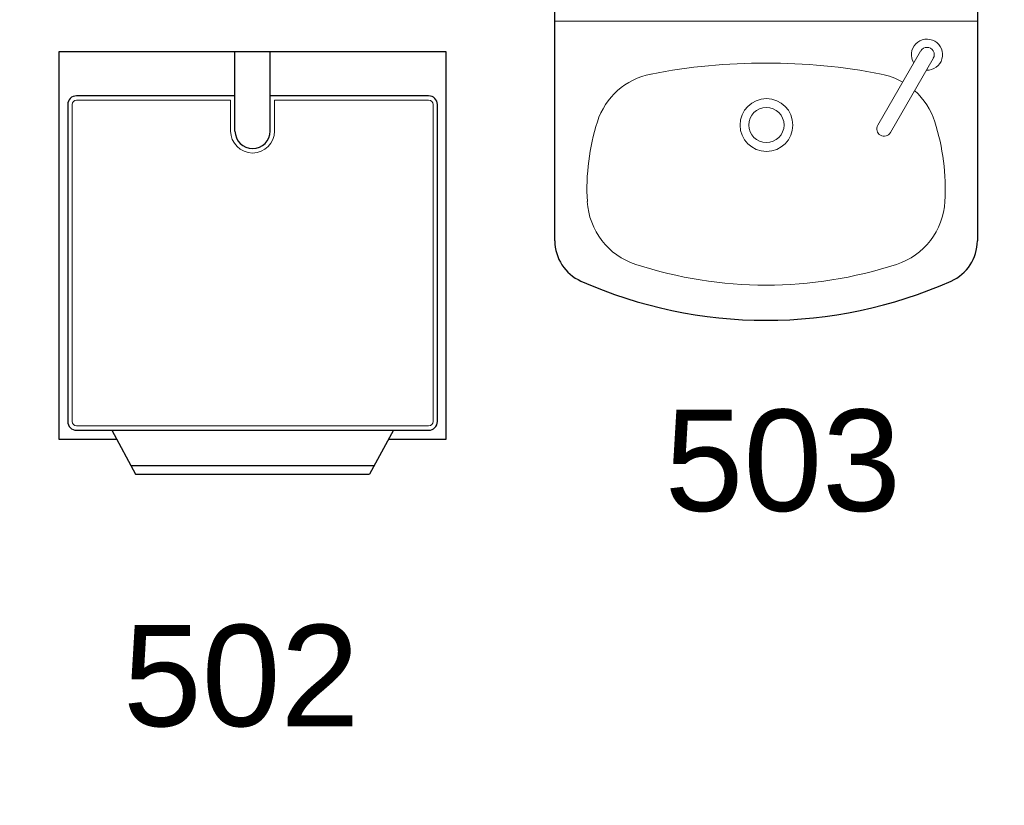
# Model space of a CAD drawing. Header units: millimetres. Extents: x 251300 to 553564, y 2563 to 144710.
# Tile 48 of 57: x 275084 to 276203, y 57946 to 58838. Entities that reach past the tile are written whole.
import ezdxf
from ezdxf.enums import TextEntityAlignment as Align

# ---------------------------------------------------------------- set-up
doc = ezdxf.new("R2010")
doc.units = ezdxf.units.MM
doc.set_wipeout_variables(frame=1)
doc.layers.add('0 @ 50', color=7, linetype='Continuous')
for name, color, linetype, lineweight in [('APPARAAT1', 2, 'Continuous', 25), ('APPARAAT2', 1, 'Continuous', 20), ('POSITIENUMMER', 141, 'Continuous', 20)]:
    doc.layers.add(name, color=color, linetype=linetype, lineweight=lineweight)
doc.styles.add('PS', font='arial.ttf')
doc.styles.get("Standard").update_dxf_attribs({"font": 'arial.ttf'})

# ---------------------------------------------------------------- blocks, each defined once
blk = doc.blocks.new('POSITIENUMMER')
at = {"layer": 'POSITIENUMMER', "style": 'PS', "flags": 1}
for tag, p in [('MERK-TYPE', (-1.224, -6.807)), ('AFMETINGEN', (-1.224, -10.863)), ('OMSCHRIJVING', (-1.224, -14.793)), ('OPMERKINGEN', (-1.224, -18.976))]:
    blk.add_attdef(tag, p, '', height=2.8, dxfattribs=at)
blk.add_wipeout([(-5.032, 0.001), (-5.029, 0.106), (-5.02, 0.202), (-4.998, 0.342), (-4.966, 0.478), (-4.926, 0.603), (-4.862, 0.761), (-4.781, 0.92), (-4.688, 1.072), (-4.6, 1.196), (-4.539, 1.273), (-4.479, 1.345), (-4.425, 1.405), (-4.348, 1.485), (-4.258, 1.573), (-4.181, 1.642), (-4.07, 1.735), (-3.911, 1.856), (-3.775, 1.951), (-3.623, 2.048), (-3.493, 2.124), (-3.307, 2.224), (-3.177, 2.288), (-3.016, 2.361), (-2.86, 2.427), (-2.718, 2.483), (-2.533, 2.549), (-2.359, 2.606), (-2.167, 2.663), (-2.003, 2.706), (-1.728, 2.771), (-1.525, 2.811), (-1.37, 2.839), (-1.127, 2.875), (-0.935, 2.899), (-0.726, 2.919), (-0.515, 2.935), (-0.278, 2.946), (-0.094, 2.95), (0.17, 2.948), (0.348, 2.943), (0.58, 2.93), (0.784, 2.914), (0.995, 2.892), (1.147, 2.872), (1.319, 2.847), (1.469, 2.822), (1.678, 2.781), (1.88, 2.737), (2.014, 2.704), (2.158, 2.665), (2.373, 2.602), (2.543, 2.546), (2.655, 2.506), (2.783, 2.458), (2.908, 2.408), (3.055, 2.345), (3.209, 2.273), (3.324, 2.215), (3.461, 2.142), (3.609, 2.056), (3.735, 1.978), (3.848, 1.901), (4.004, 1.787), (4.114, 1.699), (4.209, 1.618), (4.334, 1.499), (4.434, 1.395), (4.53, 1.285), (4.622, 1.167), (4.694, 1.064), (4.769, 0.942), (4.828, 0.833), (4.891, 0.695), (4.929, 0.596), (4.967, 0.475), (4.991, 0.378), (5.018, 0.229), (5.028, 0.129), (5.031, 0.073), (5.032, 0.041), (5.031, -0.071), (5.024, -0.178), (5.024, -0.171), (5.007, -0.3), (4.965, -0.483), (4.92, -0.622), (4.875, -0.732), (4.794, -0.898), (4.743, -0.987), (4.686, -1.076), (4.619, -1.171), (4.524, -1.293), (4.443, -1.385), (4.375, -1.458), (4.277, -1.555), (4.196, -1.629), (4.046, -1.754), (3.947, -1.83), (3.834, -1.911), (3.652, -2.03), (3.518, -2.11), (3.367, -2.192), (3.229, -2.263), (3.117, -2.316), (2.93, -2.399), (2.808, -2.448), (2.671, -2.5), (2.505, -2.559), (2.263, -2.635), (2.12, -2.676), (1.901, -2.732), (1.705, -2.776), (1.55, -2.807), (1.407, -2.832), (1.278, -2.853), (1.108, -2.878), (0.845, -2.908), (0.675, -2.923), (0.464, -2.938), (0.289, -2.945), (0.095, -2.95), (-0.118, -2.949), (-0.33, -2.944), (-0.563, -2.932), (-0.834, -2.909), (-1.089, -2.88), (-1.302, -2.85), (-1.581, -2.801), (-1.83, -2.748), (-2.053, -2.694), (-2.13, -2.673), (-2.148, -2.668), (-2.406, -2.591), (-2.613, -2.521), (-2.793, -2.454), (-2.945, -2.392), (-3.084, -2.331), (-3.252, -2.251), (-3.371, -2.19), (-3.499, -2.12), (-3.641, -2.037), (-3.76, -1.961), (-3.889, -1.872), (-3.969, -1.814), (-4.082, -1.725), (-4.146, -1.672), (-4.323, -1.51), (-4.477, -1.347), (-4.552, -1.257), (-4.638, -1.145), (-4.732, -1.004), (-4.794, -0.897), (-4.858, -0.77), (-4.909, -0.648), (-4.944, -0.55), (-4.975, -0.444), (-5.01, -0.277), (-5.021, -0.193), (-5.031, -0.068)]).dxf.layer = 'POSITIENUMMER'
at = {"layer": 'POSITIENUMMER'}
blk.add_attdef('POS', text='', height=2.304, dxfattribs=at).set_placement((0, 0), align=Align.MIDDLE)
blk = doc.blocks.new('handenwasbak')
at = {"layer": 'APPARAAT1'}
for p, q in [((-240, -269.7), (-240, 0)), ((240, 0), (240, -269.7))]:
    blk.add_line(p, q, dxfattribs=at)
blk.add_lwpolyline([(240, 0), (-240, 0), (-240, 0), (240, 0)], close=True, dxfattribs=at)
for centre, radius, start, end in [((-190, -269.7), 50, 180, 246.0264), ((190, -269.7), 50, 293.9736, 0), ((0, 157.6), 517.6, 246.0264, 293.9736)]:
    blk.add_arc(centre, radius, start, end, dxfattribs=at)
at = {"layer": 'APPARAAT2'}
for p, q in [((126.9, -138.4), (175.6, -54)), ((190, -62.3), (141.2, -146.6))]:
    blk.add_line(p, q, dxfattribs=at)
blk.add_lwpolyline([(240, -20), (-240, -20), (-240, -20), (240, -20)], close=True, dxfattribs=at)
for radius in [30, 20]:
    blk.add_circle((0.4, -138.1), radius, dxfattribs=at)
for centre, radius, start, end in [((182.8, -58.1), 17.7, 267.8981, 212.1019), ((182.8, -58.1), 8.28, 330, 150), ((0, -752.4), 684.8, 78.9954, 101.0046), ((-115.5, -158.7), 80, 101.0046, 162.2861), ((115.5, -158.7), 80, 60.1773, 78.9954), ((115.5, -158.7), 80, 17.7139, 48.238), ((47, -210.6), 250.5, 162.2861, 183.3147), ((134.1, -142.5), 8.28, 150, 330), ((-47, -210.6), 250.5, 356.6853, 17.7139), ((-123.3, -220.4), 80, 183.3147, 251.9422), ((123.3, -220.4), 80, 288.0578, 356.6853), ((0, 157.6), 477.6, 251.9422, 288.0578)]:
    blk.add_arc(centre, radius, start, end, dxfattribs=at)
blk = doc.blocks.new('tourped')
at = {"layer": 'APPARAAT1'}
for p, q in [((440, 0), (0, 0)), ((0, 0), (0, -440)), ((200, -90), (200, 0)), ((240, -90), (240, 0)), ((440, -440), (440, 0)), ((200, -50), (20, -50)), ((420, -50), (240, -50)), ((10, -60), (10, -420)), ((430, -420), (430, -60)), ((20, -430), (420, -430)), ((60, -430), (87.1, -480)), ((380, -430), (352.9, -480)), ((0, -440), (65.4, -440)), ((374.6, -440), (440, -440)), ((81.7, -470), (358.3, -470)), ((87.1, -480), (352.9, -480))]:
    blk.add_line(p, q, dxfattribs=at)
for centre, radius, start, end in [((20, -60), 10, 90, 180), ((420, -60), 10, 0, 90), ((220, -90), 20, 180, 0), ((20, -420), 10, 180, 270), ((420, -420), 10, 270, 0)]:
    blk.add_arc(centre, radius, start, end, dxfattribs=at)
at = {"layer": 'APPARAAT2'}
for p, q in [((195, -55), (20, -55)), ((195, -90), (195, -55)), ((420, -55), (245, -55)), ((245, -90), (245, -55)), ((15, -60), (15, -420)), ((425, -420), (425, -60)), ((20, -425), (420, -425))]:
    blk.add_line(p, q, dxfattribs=at)
for centre, radius, start, end in [((20, -60), 5, 90, 180), ((420, -60), 5, 0, 90), ((220, -90), 25, 180, 0), ((20, -420), 5, 180, 270), ((420, -420), 5, 270, 0)]:
    blk.add_arc(centre, radius, start, end, dxfattribs=at)

msp = doc.modelspace()

# ---------------------------------------------------------------- block references
at = {"layer": '0 @ 50', "xscale": 50, "yscale": 50, "zscale": 50}
for p, values in [((275951.2, 58337.7), {'POS': '503'}), ((275335.8, 58093.1), {'POS': '502'})]:
    msp.add_blockref('POSITIENUMMER', p, dxfattribs=at).add_auto_attribs(values)
at = {"layer": 'APPARAAT1'}
msp.add_blockref('tourped', (275128.8, 58801.8), dxfattribs=at)

# ---------------------------------------------------------------- next in the draw order: block references
at = {"layer": 'APPARAAT2'}
msp.add_blockref('handenwasbak', (275932.2, 58856.7), dxfattribs=at)

doc.saveas('drawing.dxf')
